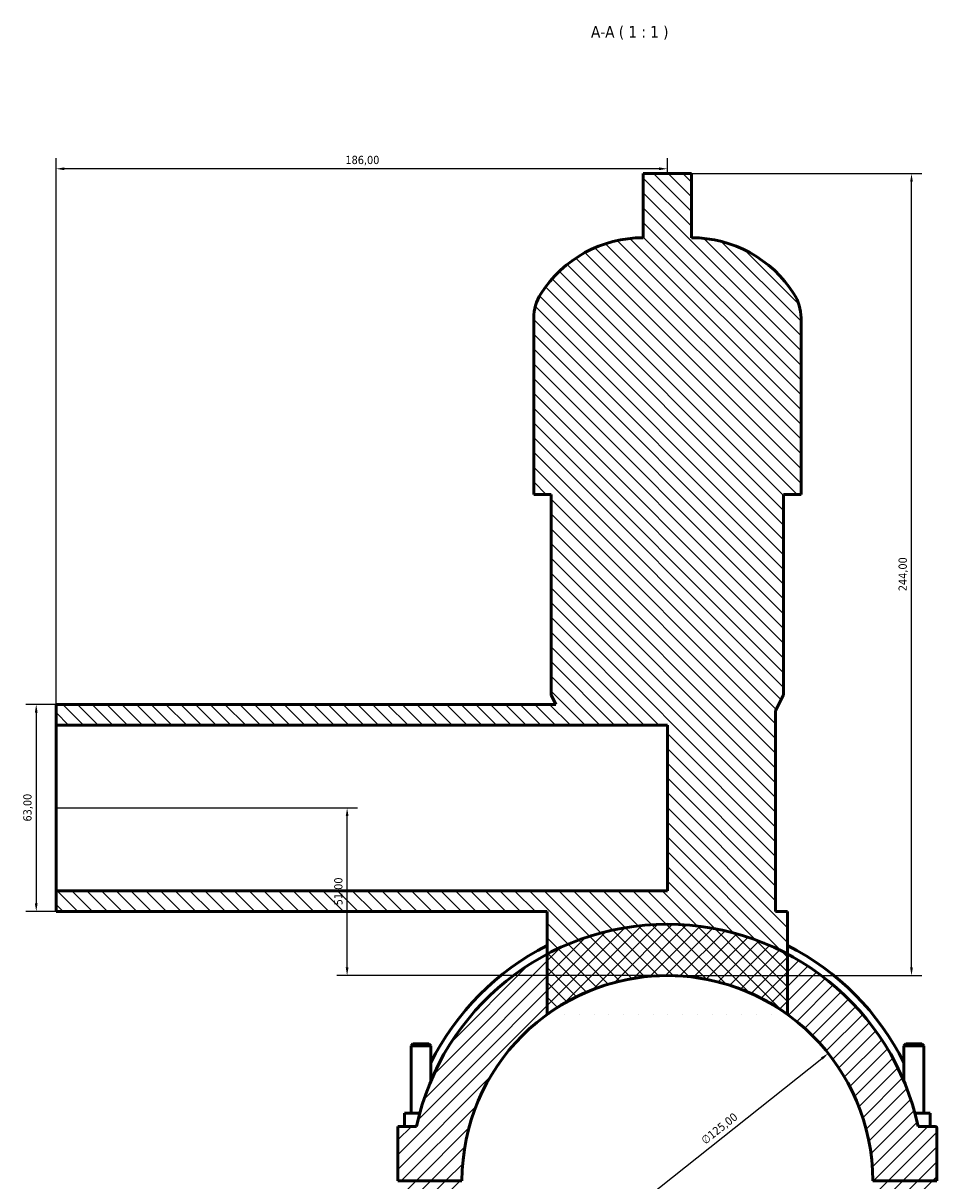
# Model space of a CAD drawing. Header units: millimetres. Extents: x 0 to 979, y -206 to 1211.
# Tile 9 of 10: x 309 to 587, y 859 to 1211. Entities that reach past the tile are written whole.
import ezdxf

# ---------------------------------------------------------------- set-up
doc = ezdxf.new("R2010")
doc.units = ezdxf.units.MM
for name, color, linetype, lineweight in [('Dimension (ISO)', 7, 'Continuous', 25), ('Hatch (ISO)', 7, 'Continuous', 18), ('Symbol (ISO)', 7, 'Continuous', 25), ('Visible (ISO)', 7, 'Continuous', 50)]:
    doc.layers.add(name, color=color, linetype=linetype, lineweight=lineweight)
doc.styles.add('Label Text (ISO)', font='tahoma.ttf')
doc.styles.add('Note Text (ISO)', font='tahoma.ttf')
doc.dimstyles.new('Default (ISO)', dxfattribs={"dimtxt": 2.5, "dimasz": 2.5, "dimexe": 3.175, "dimexo": 0, "dimgap": 0.762, "dimtad": 1, "dimrnd": 1e-08, "dimzin": 0, "dimtxsty": 'Note Text (ISO)', "dimcen": 0.09, "dimdle": 10, "dimclrd": 256, "dimclre": 256, "dimclrt": 232, "dimazin": 0, "dimtfac": 1.40208, "dimtmove": 0, "dimatfit": 3, "dimfxl": 1, "dimtolj": 1, "dimtzin": 0, "dimlwd": -1, "dimlwe": -1, "dimarcsym": 0})

# ---------------------------------------------------------------- blocks, each defined once
blk = doc.blocks.new('*D8')
at = {"layer": 'Defpoints', "color": 0, "transparency": 16777216}
for p in [(553.51, 897.88), (455.56, 820.22)]:
    blk.add_point(p, dxfattribs=at)
at = {"layer": 'Dimension (ISO)', "transparency": 16777216}
blk.add_line((457.52, 821.78), (551.55, 896.33), dxfattribs=at)
for points in [[(551.29, 896.66), (551.81, 896), (553.51, 897.88)], [(457.26, 822.1), (457.77, 821.45), (455.56, 820.22)]]:
    blk.add_solid(points, dxfattribs=at)
at = {"layer": 'Dimension (ISO)', "color": 232, "true_color": 0xca0064, "transparency": 16777216, "insert": (514.51, 872.03), "char_height": 2.5, "attachment_point": 1, "rotation": 38.4097, "style": 'Note Text (ISO)'}
blk.add_mtext('\\A1;∅125,00', dxfattribs=at)
blk = doc.blocks.new('*D9')
at = {"layer": 'Defpoints', "color": 0, "transparency": 16777216}
for p in [(318.53, 1004.05), (312.49, 941.05), (318.53, 941.05)]:
    blk.add_point(p, dxfattribs=at)
at = {"layer": 'Dimension (ISO)', "transparency": 16777216}
for p, q in [((318.53, 1004.05), (309.32, 1004.05)), ((312.49, 1001.55), (312.49, 943.55)), ((318.53, 941.05), (309.32, 941.05))]:
    blk.add_line(p, q, dxfattribs=at)
for points in [[(312.07, 1001.55), (312.91, 1001.55), (312.49, 1004.05)], [(312.07, 943.55), (312.91, 943.55), (312.49, 941.05)]]:
    blk.add_solid(points, dxfattribs=at)
at = {"layer": 'Dimension (ISO)', "color": 232, "true_color": 0xca0064, "transparency": 16777216, "insert": (308.56, 968.42), "char_height": 2.5, "attachment_point": 1, "rotation": 90, "style": 'Note Text (ISO)'}
blk.add_mtext('\\A1;63,00', dxfattribs=at)
blk = doc.blocks.new('*D10')
at = {"layer": 'Defpoints', "color": 0, "transparency": 16777216}
for p in [(318.53, 1167), (504.53, 1165.55), (318.53, 997.75)]:
    blk.add_point(p, dxfattribs=at)
at = {"layer": 'Dimension (ISO)', "transparency": 16777216}
for p, q in [((318.53, 997.75), (318.53, 1170.18)), ((504.53, 1165.55), (504.53, 1170.18)), ((502.03, 1167), (321.03, 1167))]:
    blk.add_line(p, q, dxfattribs=at)
for points in [[(321.03, 1167.42), (321.03, 1166.58), (318.53, 1167)], [(502.03, 1167.42), (502.03, 1166.58), (504.53, 1167)]]:
    blk.add_solid(points, dxfattribs=at)
at = {"layer": 'Dimension (ISO)', "color": 232, "true_color": 0xca0064, "transparency": 16777216, "insert": (406.58, 1170.94), "char_height": 2.5, "attachment_point": 1, "style": 'Note Text (ISO)'}
blk.add_mtext('\\A1;186,00', dxfattribs=at)
blk = doc.blocks.new('*D11')
at = {"layer": 'Defpoints', "color": 0, "transparency": 16777216}
for p in [(511.85, 1165.55), (578.82, 1165.55), (504.53, 921.55)]:
    blk.add_point(p, dxfattribs=at)
at = {"layer": 'Dimension (ISO)', "transparency": 16777216}
for p, q in [((511.85, 1165.55), (581.99, 1165.55)), ((578.82, 924.05), (578.82, 1163.05)), ((504.53, 921.55), (581.99, 921.55))]:
    blk.add_line(p, q, dxfattribs=at)
for points in [[(578.4, 1163.05), (579.23, 1163.05), (578.82, 1165.55)], [(578.4, 924.05), (579.23, 924.05), (578.82, 921.55)]]:
    blk.add_solid(points, dxfattribs=at)
at = {"layer": 'Dimension (ISO)', "color": 232, "true_color": 0xca0064, "transparency": 16777216, "insert": (574.88, 1038.5), "char_height": 2.5, "attachment_point": 1, "rotation": 90, "style": 'Note Text (ISO)'}
blk.add_mtext('\\A1;244,00', dxfattribs=at)
blk = doc.blocks.new('*D12')
at = {"layer": 'Defpoints', "color": 0, "transparency": 16777216}
for p in [(318.53, 972.55), (407.09, 972.55), (504.53, 921.55)]:
    blk.add_point(p, dxfattribs=at)
at = {"layer": 'Dimension (ISO)', "transparency": 16777216}
for p, q in [((318.53, 972.55), (410.26, 972.55)), ((407.09, 924.05), (407.09, 970.05)), ((504.53, 921.55), (403.91, 921.55))]:
    blk.add_line(p, q, dxfattribs=at)
for points in [[(406.67, 970.05), (407.51, 970.05), (407.09, 972.55)], [(406.67, 924.05), (407.51, 924.05), (407.09, 921.55)]]:
    blk.add_solid(points, dxfattribs=at)
at = {"layer": 'Dimension (ISO)', "color": 232, "true_color": 0xca0064, "transparency": 16777216, "insert": (403.16, 942.95), "char_height": 2.5, "attachment_point": 1, "rotation": 90, "style": 'Note Text (ISO)'}
blk.add_mtext('\\A1;51,00', dxfattribs=at)

msp = doc.modelspace()

# ---------------------------------------------------------------- hatches: boundary and pattern name
at = {"layer": 'Hatch (ISO)'}
h = msp.add_hatch(dxfattribs=at)
h.set_pattern_fill('ANSI31', color=256, scale=25.4, angle=90.00021, style=0)
h.set_pattern_definition([(135.0002, (0, 0), (-2.245056, -2.245072), [])])
edge = h.paths.add_edge_path()
edge.add_line((541.131, 909.715), (541.131, 928.074))
edge.add_line((541.131, 928.074), (541.131, 941.073))
edge.add_line((541.131, 941.073), (537.471, 941.073))
edge.add_line((537.471, 941.073), (537.471, 1002.073))
edge.add_line((537.471, 1002.073), (539.911, 1006.953))
edge.add_line((539.911, 1006.953), (539.911, 1067.953))
edge.add_line((539.911, 1067.953), (545.198, 1067.953))
edge.add_line((545.198, 1067.953), (545.198, 1121.633))
edge.add_ellipse((531.616, 1121.633), major_axis=(13.582, 0), ratio=1, start_angle=0, end_angle=32.61242)
edge.add_ellipse((511.851, 1108.986), major_axis=(31.205, 19.966), ratio=1, start_angle=0, end_angle=57.38758)
edge.add_line((511.851, 1146.033), (511.851, 1165.553))
edge.add_line((511.851, 1165.553), (497.211, 1165.553))
edge.add_line((497.211, 1165.553), (497.211, 1146.033))
edge.add_ellipse((497.211, 1108.986), major_axis=(0, 37.046), ratio=1, start_angle=0, end_angle=57.38758)
edge.add_ellipse((477.446, 1121.633), major_axis=(-11.441, 7.32), ratio=1, start_angle=0, end_angle=32.61242)
edge.add_line((463.865, 1121.633), (463.865, 1067.953))
edge.add_line((463.865, 1067.953), (469.151, 1067.953))
edge.add_line((469.151, 1067.953), (469.151, 1006.953))
edge.add_line((469.151, 1006.953), (470.601, 1004.053))
edge.add_line((470.601, 1004.053), (318.531, 1004.053))
edge.add_line((318.531, 1004.053), (318.531, 997.753))
edge.add_line((318.531, 997.753), (504.531, 997.753))
edge.add_line((504.531, 997.753), (504.531, 947.353))
edge.add_line((504.531, 947.353), (318.531, 947.353))
edge.add_line((318.531, 947.353), (318.531, 941.053))
edge.add_line((318.531, 941.053), (467.931, 941.053))
edge.add_line((467.931, 941.053), (467.931, 928.074))
edge.add_line((467.931, 928.074), (467.931, 909.715))
edge.add_ellipse((504.531, 859.053), major_axis=(-36.6, 50.663), ratio=1, start_angle=288.30922, end_angle=360, ccw=False)
h = msp.add_hatch(dxfattribs=at)
h.set_pattern_fill('ANSI31', color=256, scale=25.4, style=0)
h.set_pattern_definition([(45, (0, 0), (-2.245064, 2.245064), [])])
edge = h.paths.add_edge_path()
edge.add_ellipse((586.031, 875.178), major_axis=(0.5, 0), ratio=1, start_angle=0, end_angle=90)
edge.add_line((586.031, 875.678), (580.867, 875.678))
edge.add_ellipse((504.531, 859.053), major_axis=(76.336, 16.625), ratio=1, start_angle=0, end_angle=49.77783)
edge.add_ellipse((504.531, 859.053), major_axis=(36.6, 69.021), ratio=1, start_angle=0, end_angle=55.87135)
edge.add_ellipse((504.531, 859.053), major_axis=(-36.6, 69.021), ratio=1, start_angle=0, end_angle=49.77783)
edge.add_line((428.196, 875.678), (422.531, 875.678))
edge.add_line((422.531, 875.678), (422.531, 859.103))
edge.add_line((422.531, 859.103), (442.031, 859.103))
edge.add_ellipse((504.531, 859.053), major_axis=(-62.5, 0.05), ratio=1, start_angle=180.09167, end_angle=360, ccw=False)
edge.add_line((567.031, 859.103), (586.531, 859.103))
edge.add_line((586.531, 859.103), (586.531, 875.178))
edge = h.paths.add_edge_path()
edge.add_line((442.031, 859.003), (423.531, 859.003))
edge.add_line((423.531, 859.003), (423.531, 843.428))
edge.add_line((423.531, 843.428), (427.985, 843.428))
edge.add_ellipse((504.531, 859.053), major_axis=(-76.547, -15.625), ratio=1, start_angle=0, end_angle=0.28707)
edge.add_ellipse((429.531, 840.428), major_axis=(-1.467, 2.617), ratio=1, start_angle=0, end_angle=149.32941)
edge.add_ellipse((504.531, 859.053), major_axis=(-75.073, -21.624), ratio=1, start_angle=0, end_angle=147.86272)
edge.add_ellipse((579.531, 840.428), major_axis=(0.073, -2.999), ratio=1, start_angle=0, end_angle=149.32941)
edge.add_ellipse((504.531, 859.053), major_axis=(76.467, -16.008), ratio=1, start_angle=0, end_angle=0.28707)
edge.add_line((581.078, 843.428), (585.531, 843.428))
edge.add_line((585.531, 843.428), (585.531, 859.003))
edge.add_line((585.531, 859.003), (567.031, 859.003))
edge.add_ellipse((504.531, 859.053), major_axis=(62.5, -0.05), ratio=1, start_angle=180.09167, end_angle=360, ccw=False)

# ---------------------------------------------------------------- linework, layer by layer
at = {"layer": 'Visible (ISO)'}
for p, q in [((511.851, 1165.553), (497.211, 1165.553)), ((497.211, 1165.553), (497.211, 1146.033)), ((511.851, 1146.033), (511.851, 1165.553)), ((463.865, 1121.633), (463.865, 1067.953)), ((545.198, 1067.953), (545.198, 1121.633)), ((463.865, 1067.953), (469.151, 1067.953)), ((469.151, 1067.953), (469.151, 1006.953)), ((539.911, 1006.953), (539.911, 1067.953)), ((539.911, 1067.953), (545.198, 1067.953)), ((470.601, 1004.053), (318.531, 1004.053)), ((318.531, 1004.053), (318.531, 997.753)), ((469.151, 1006.953), (470.601, 1004.053)), ((537.471, 1002.073), (539.911, 1006.953)), ((537.471, 941.073), (537.471, 1002.073)), ((318.531, 997.753), (504.531, 997.753)), ((318.531, 947.353), (318.531, 997.753)), ((504.531, 997.753), (504.531, 947.353)), ((504.531, 947.353), (318.531, 947.353)), ((318.531, 947.353), (318.531, 941.053)), ((318.531, 941.053), (467.931, 941.053)), ((467.931, 941.053), (467.931, 909.715)), ((541.131, 941.073), (537.471, 941.073)), ((541.131, 909.715), (541.131, 941.073)), ((427.131, 900.769), (426.531, 900.169)), ((426.531, 900.169), (432.531, 900.169)), ((426.531, 900.169), (426.531, 879.678)), ((431.931, 900.769), (427.131, 900.769)), ((431.931, 900.769), (432.531, 900.169)), ((432.531, 900.169), (432.531, 889.376)), ((577.131, 900.769), (576.531, 900.169)), ((582.531, 900.169), (576.531, 900.169)), ((576.531, 889.376), (576.531, 900.169)), ((577.131, 900.769), (581.931, 900.769)), ((581.931, 900.769), (582.531, 900.169)), ((582.531, 879.678), (582.531, 900.169)), ((424.531, 875.678), (424.531, 879.678)), ((429.178, 879.678), (424.531, 879.678)), ((579.885, 879.678), (584.531, 879.678)), ((584.531, 875.678), (584.531, 879.678)), ((428.196, 875.678), (422.531, 875.678)), ((422.531, 875.678), (422.531, 859.103)), ((586.031, 875.678), (580.867, 875.678)), ((586.531, 859.103), (586.531, 875.178)), ((422.531, 859.103), (442.031, 859.103)), ((567.031, 859.103), (586.531, 859.103))]:
    msp.add_line(p, q, dxfattribs=at)
for centre, radius, start, end in [((497.211, 1108.986), 37.046, 90, 147.38758), ((511.851, 1108.986), 37.046, 32.61242, 90), ((477.446, 1121.633), 13.582, 147.38758, 180), ((531.616, 1121.633), 13.582, 0, 32.61242), ((504.531, 859.053), 78.125, 12.28649, 167.71351), ((504.531, 859.053), 80.469, 117.05432, 153.47727), ((504.531, 859.053), 80.469, 26.52273, 62.94568), ((504.531, 859.053), 62.5, 0.04584, 179.95416), ((504.531, 859.053), 62.5, 54.15461, 125.84539), ((586.031, 875.178), 0.5, 0, 90)]:
    msp.add_arc(centre, radius, start, end, dxfattribs=at)

# ---------------------------------------------------------------- texts
at = {"layer": 'Symbol (ISO)', "insert": (481.304, 1206.303), "char_height": 3.5, "attachment_point": 7, "style": 'Label Text (ISO)'}
msp.add_mtext('A-A ( 1 : 1 )', dxfattribs=at)

# ---------------------------------------------------------------- dimensions: what is measured, and where the dimension line sits
at = {"layer": 'Dimension (ISO)'}
for base, p1, p2, angle, picture, middle in [((318.531, 1167.001), (504.531, 1165.553), (318.531, 997.753), 180, '*D10', (411.531, 1167.001)), ((578.816, 1165.553), (504.531, 921.553), (511.851, 1165.553), 90, '*D11', (578.816, 1043.553)), ((312.491, 941.053), (318.531, 1004.053), (318.531, 941.053), 90, '*D9', (312.491, 972.553)), ((407.09, 972.553), (504.531, 921.553), (318.531, 972.553), 90, '*D12', (407.09, 947.053))]:
    dim = msp.add_linear_dim(base=base, p1=p1, p2=p2, angle=angle, dimstyle='Default (ISO)', override={"dimdec": 2, "dimtp": 0, "dimtm": 0, "dimtdec": 2, "dimtofl": 0, "dimatfit": 1}, dxfattribs=at)
    dim.commit()
    dim.dimension.update_dxf_attribs({"geometry": picture, "text_midpoint": middle, "dimtype": 160})
dim = msp.add_diameter_dim_2p(p1=(455.557, 820.223), p2=(553.505, 897.883), dimstyle='Default (ISO)', override={"dimdec": 2, "dimlfac": 1, "dimtp": 0, "dimtm": 0, "dimtdec": 2, "dimatfit": 2}, dxfattribs=at)
dim.commit()
dim.dimension.update_dxf_attribs({"geometry": '*D8', "text_midpoint": (522.015, 872.915), "dimtype": 163})

doc.saveas('drawing.dxf')
